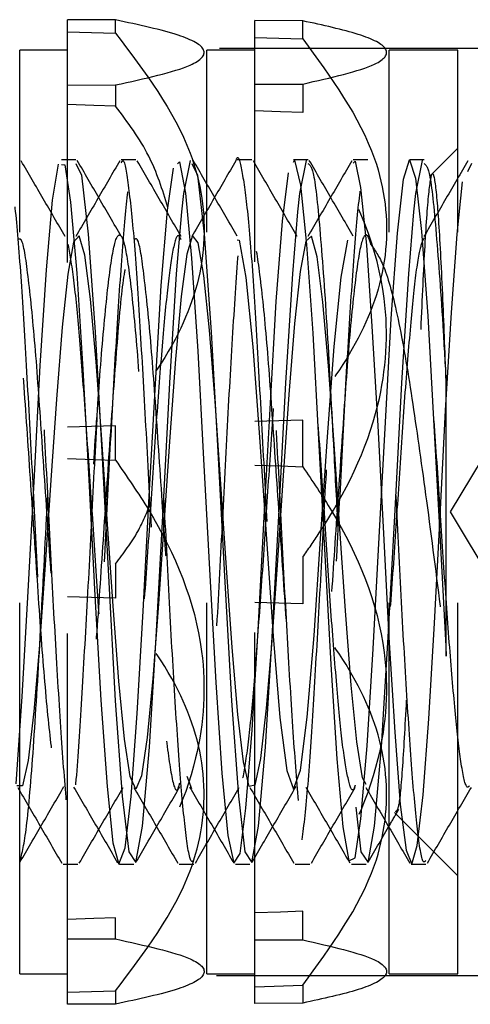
# Model space of a CAD drawing. Header units: inches. Extents: x 1772 to 2706, y -534 to -52.
# Tile 212 of 256: x 1873.775 to 1873.897, y -381.459 to -381.193. Entities that reach past the tile are written whole.
import ezdxf

# ---------------------------------------------------------------- set-up
doc = ezdxf.new("R2010")
doc.units = ezdxf.units.IN
doc.header["$LTSCALE"] = 0.5
doc.header["$MEASUREMENT"] = 0
doc.linetypes.add('HIDDEN', pattern=[0.225, 0.15, -0.075])
doc.layers.add('SID-M-H', color=4, linetype='HIDDEN')

msp = doc.modelspace()

# ---------------------------------------------------------------- linework, layer by layer
at = {"layer": 'SID-M-H'}
for p, q in [((1873.78829, -381.45877), (1873.78829, -381.19327)), ((1873.8012, -381.19333), (1873.78829, -381.19327)), ((1873.8012, -381.19692), (1873.8012, -381.19333)), ((1873.83868, -381.45853), (1873.83868, -381.19352)), ((1873.85159, -381.19358), (1873.83868, -381.19352)), ((1873.85159, -381.19841), (1873.85159, -381.19358)), ((1873.78829, -381.19654), (1873.8012, -381.19692)), ((1873.83868, -381.19803), (1873.85159, -381.19841)), ((1873.92917, -381.20102), (1873.62841, -381.20102)), ((1873.77538, -381.45052), (1873.77538, -381.20152)), ((1873.78829, -381.20152), (1873.77538, -381.20152)), ((1873.82578, -381.45052), (1873.82578, -381.20152)), ((1873.83868, -381.20152), (1873.82578, -381.20152)), ((1873.87491, -381.45052), (1873.87491, -381.20152)), ((1873.89341, -381.20152), (1873.87491, -381.20152)), ((1873.89341, -381.45052), (1873.89341, -381.20152)), ((1873.83868, -381.21069), (1873.85159, -381.21063)), ((1873.85159, -381.21063), (1873.85159, -381.21834)), ((1873.78829, -381.21094), (1873.8012, -381.21088)), ((1873.8012, -381.21088), (1873.8012, -381.2166)), ((1873.79531, -381.2164), (1873.78829, -381.21616)), ((1873.8012, -381.2166), (1873.79531, -381.2164)), ((1873.84562, -381.21813), (1873.83868, -381.21789)), ((1873.85159, -381.21834), (1873.84562, -381.21813)), ((1873.89341, -381.22788), (1873.8859, -381.23539)), ((1873.79052, -381.23207), (1873.79201, -381.23518)), ((1873.80663, -381.23102), (1873.80272, -381.23102)), ((1873.81787, -381.23218), (1873.81844, -381.23163)), ((1873.81844, -381.23163), (1873.82004, -381.24001)), ((1873.81959, -381.2401), (1873.82139, -381.23128)), ((1873.82177, -381.23207), (1873.82326, -381.23518)), ((1873.83788, -381.23102), (1873.83397, -381.23102)), ((1873.84913, -381.23172), (1873.84939, -381.23116)), ((1873.84939, -381.23116), (1873.85102, -381.23786)), ((1873.85084, -381.2401), (1873.85264, -381.23128)), ((1873.86913, -381.23102), (1873.86522, -381.23102)), ((1873.86522, -381.23198), (1873.8657, -381.23146)), ((1873.8657, -381.23146), (1873.86719, -381.23856)), ((1873.8787, -381.23624), (1873.88034, -381.23102)), ((1873.88034, -381.23102), (1873.88199, -381.236)), ((1873.88209, -381.2401), (1873.88389, -381.23128)), ((1873.89605, -381.23421), (1873.89716, -381.23195)), ((1873.78422, -381.24193), (1873.7858, -381.23223)), ((1873.78662, -381.23232), (1873.78749, -381.23242)), ((1873.78749, -381.23242), (1873.78906, -381.24245)), ((1873.81519, -381.24461), (1873.81676, -381.23327)), ((1873.84615, -381.24759), (1873.84773, -381.2346)), ((1873.79201, -381.23518), (1873.7938, -381.25112)), ((1873.82326, -381.23518), (1873.82505, -381.25112)), ((1873.87711, -381.25084), (1873.8787, -381.23624)), ((1873.88199, -381.236), (1873.88358, -381.25038)), ((1873.89317, -381.25112), (1873.89467, -381.23702)), ((1873.82004, -381.24001), (1873.82168, -381.25762)), ((1873.85102, -381.23786), (1873.85263, -381.25387)), ((1873.86719, -381.23856), (1873.86877, -381.25406)), ((1873.78256, -381.26076), (1873.78422, -381.24193)), ((1873.78906, -381.24245), (1873.79073, -381.2616)), ((1873.81905, -381.24511), (1873.81959, -381.2401)), ((1873.8503, -381.24511), (1873.85084, -381.2401)), ((1873.88155, -381.24511), (1873.88209, -381.2401)), ((1873.81352, -381.26492), (1873.81519, -381.24461)), ((1873.81765, -381.26176), (1873.81905, -381.24511)), ((1873.8489, -381.26176), (1873.8503, -381.24511)), ((1873.88015, -381.26176), (1873.88155, -381.24511)), ((1873.84447, -381.26927), (1873.84615, -381.24759)), ((1873.88358, -381.25038), (1873.88526, -381.27317)), ((1873.78986, -381.25326), (1873.7883, -381.26185)), ((1873.7914, -381.25155), (1873.78986, -381.25326)), ((1873.79288, -381.25674), (1873.7914, -381.25155)), ((1873.7938, -381.25112), (1873.79569, -381.27748)), ((1873.82194, -381.25148), (1873.82036, -381.25651)), ((1873.82341, -381.25344), (1873.82194, -381.25148)), ((1873.82505, -381.25112), (1873.82694, -381.27748)), ((1873.83395, -381.25267), (1873.83448, -381.25274)), ((1873.83448, -381.25274), (1873.83626, -381.26275)), ((1873.85245, -381.25297), (1873.85089, -381.2612)), ((1873.85398, -381.25167), (1873.85245, -381.25297)), ((1873.85547, -381.25725), (1873.85398, -381.25167)), ((1873.86198, -381.26267), (1873.86376, -381.25272)), ((1873.87543, -381.2738), (1873.87711, -381.25084)), ((1873.89165, -381.27224), (1873.89317, -381.25112)), ((1873.82497, -381.26224), (1873.82341, -381.25344)), ((1873.85263, -381.25387), (1873.8543, -381.27783)), ((1873.86877, -381.25406), (1873.87024, -381.27588)), ((1873.79446, -381.26859), (1873.79288, -381.25674)), ((1873.82036, -381.25651), (1873.81887, -381.26792)), ((1873.82168, -381.25762), (1873.82333, -381.28262)), ((1873.85705, -381.26943), (1873.85547, -381.25725)), ((1873.78093, -381.2865), (1873.78256, -381.26076)), ((1873.85089, -381.2612), (1873.84942, -381.27523)), ((1873.7883, -381.26185), (1873.78683, -381.2762)), ((1873.79073, -381.2616), (1873.79236, -381.2875)), ((1873.81583, -381.2912), (1873.81765, -381.26176)), ((1873.82651, -381.27703), (1873.82497, -381.26224)), ((1873.83626, -381.26275), (1873.83814, -381.28152)), ((1873.84708, -381.2912), (1873.8489, -381.26176)), ((1873.86009, -381.2814), (1873.86198, -381.26267)), ((1873.87833, -381.2912), (1873.88015, -381.26176)), ((1873.81191, -381.29145), (1873.81352, -381.26492)), ((1873.92841, -381.26422), (1873.89128, -381.32602)), ((1873.79594, -381.28551), (1873.79446, -381.26859)), ((1873.81887, -381.26792), (1873.81734, -381.28482)), ((1873.84289, -381.29654), (1873.84447, -381.26927)), ((1873.85852, -381.28659), (1873.85705, -381.26943)), ((1873.87385, -381.30177), (1873.87543, -381.2738)), ((1873.88526, -381.27317), (1873.88684, -381.30105)), ((1873.89008, -381.29867), (1873.89165, -381.27224)), ((1873.78683, -381.2762), (1873.78526, -381.29556)), ((1873.82799, -381.29615), (1873.82651, -381.27703)), ((1873.84942, -381.27523), (1873.84784, -381.29437)), ((1873.87024, -381.27588), (1873.87179, -381.30275)), ((1873.79569, -381.27748), (1873.79746, -381.30982)), ((1873.82694, -381.27748), (1873.82871, -381.30982)), ((1873.8543, -381.27783), (1873.85587, -381.30639)), ((1873.83814, -381.28152), (1873.83993, -381.30588)), ((1873.85831, -381.30574), (1873.86009, -381.2814)), ((1873.81734, -381.28482), (1873.81578, -381.30576)), ((1873.82333, -381.28262), (1873.82491, -381.31182)), ((1873.77933, -381.3162), (1873.78093, -381.2865)), ((1873.79236, -381.2875), (1873.79396, -381.31733)), ((1873.79749, -381.30645), (1873.79594, -381.28551)), ((1873.86008, -381.30773), (1873.85852, -381.28659)), ((1873.81028, -381.32175), (1873.81191, -381.29145)), ((1873.81399, -381.32542), (1873.81583, -381.2912)), ((1873.84524, -381.32542), (1873.84708, -381.2912)), ((1873.87649, -381.32542), (1873.87833, -381.2912)), ((1873.78526, -381.29556), (1873.78376, -381.31745)), ((1873.84784, -381.29437), (1873.84634, -381.31619)), ((1873.82957, -381.31848), (1873.82799, -381.29615)), ((1873.84123, -381.32732), (1873.84289, -381.29654)), ((1873.88684, -381.30105), (1873.8885, -381.33213)), ((1873.88861, -381.32707), (1873.89008, -381.29867)), ((1873.8012, -381.30276), (1873.78829, -381.30314)), ((1873.8012, -381.31206), (1873.8012, -381.30276)), ((1873.85159, -381.30126), (1873.83868, -381.30165)), ((1873.85159, -381.3138), (1873.85159, -381.30126)), ((1873.87179, -381.30275), (1873.87334, -381.3318)), ((1873.87218, -381.33288), (1873.87385, -381.30177)), ((1873.81578, -381.30576), (1873.81431, -381.32814)), ((1873.83993, -381.30588), (1873.8418, -381.33337)), ((1873.85587, -381.30639), (1873.85755, -381.33766)), ((1873.85643, -381.33322), (1873.85831, -381.30574)), ((1873.79904, -381.32928), (1873.79749, -381.30645)), ((1873.86162, -381.33057), (1873.86008, -381.30773)), ((1873.78829, -381.31162), (1873.79531, -381.31186)), ((1873.79746, -381.30982), (1873.79935, -381.34498)), ((1873.82871, -381.30982), (1873.8306, -381.34498)), ((1873.79531, -381.31186), (1873.8012, -381.31206)), ((1873.82491, -381.31182), (1873.8266, -381.34313)), ((1873.83868, -381.31335), (1873.84562, -381.3136)), ((1873.84562, -381.3136), (1873.85159, -381.3138)), ((1873.77765, -381.34743), (1873.77933, -381.3162)), ((1873.84634, -381.31619), (1873.84482, -381.33897)), ((1873.78376, -381.31745), (1873.78223, -381.34026)), ((1873.79396, -381.31733), (1873.79564, -381.34852)), ((1873.83105, -381.34108), (1873.82957, -381.31848)), ((1873.80862, -381.35273), (1873.81028, -381.32175)), ((1873.81215, -381.35976), (1873.81399, -381.32542)), ((1873.83959, -381.3579), (1873.84123, -381.32732)), ((1873.8434, -381.35976), (1873.84524, -381.32542)), ((1873.87465, -381.35976), (1873.87649, -381.32542)), ((1873.88705, -381.35597), (1873.88861, -381.32707)), ((1873.89128, -381.32602), (1873.92841, -381.38782)), ((1873.80051, -381.35143), (1873.79904, -381.32928)), ((1873.81431, -381.32814), (1873.81274, -381.35082)), ((1873.8631, -381.35266), (1873.86162, -381.33057)), ((1873.87057, -381.36292), (1873.87218, -381.33288)), ((1873.87334, -381.3318), (1873.87482, -381.35989)), ((1873.8885, -381.33213), (1873.89012, -381.36224)), ((1873.8418, -381.33337), (1873.8436, -381.35949)), ((1873.85464, -381.35936), (1873.85643, -381.33322)), ((1873.85159, -381.33824), (1873.85159, -381.35078)), ((1873.85755, -381.33766), (1873.85914, -381.36716)), ((1873.78223, -381.34026), (1873.78067, -381.36193)), ((1873.8012, -381.33998), (1873.8012, -381.34928)), ((1873.84482, -381.33897), (1873.84325, -381.36078)), ((1873.8266, -381.34313), (1873.82817, -381.37199)), ((1873.83259, -381.36254), (1873.83105, -381.34108)), ((1873.79935, -381.34498), (1873.80113, -381.37694)), ((1873.8306, -381.34498), (1873.83238, -381.37694)), ((1873.77608, -381.37576), (1873.77765, -381.34743)), ((1873.8012, -381.34928), (1873.78829, -381.34891)), ((1873.79564, -381.34852), (1873.79721, -381.37672)), ((1873.80209, -381.37166), (1873.80051, -381.35143)), ((1873.81274, -381.35082), (1873.81123, -381.37089)), ((1873.85159, -381.35078), (1873.83868, -381.3504)), ((1873.80704, -381.38037), (1873.80862, -381.35273)), ((1873.86468, -381.37269), (1873.8631, -381.35266)), ((1873.88552, -381.38178), (1873.88705, -381.35597)), ((1873.838, -381.38482), (1873.83959, -381.3579)), ((1873.8436, -381.35949), (1873.84546, -381.38141)), ((1873.85278, -381.38131), (1873.85464, -381.35936)), ((1873.78067, -381.36193), (1873.7792, -381.37984)), ((1873.81033, -381.38939), (1873.81215, -381.35976)), ((1873.84158, -381.38939), (1873.8434, -381.35976)), ((1873.84325, -381.36078), (1873.84178, -381.37893)), ((1873.87283, -381.38939), (1873.87465, -381.35976)), ((1873.87482, -381.35989), (1873.8764, -381.38538)), ((1873.83415, -381.38063), (1873.83259, -381.36254)), ((1873.86895, -381.38909), (1873.87057, -381.36292)), ((1873.89012, -381.36224), (1873.89027, -381.36489)), ((1873.85914, -381.36716), (1873.86079, -381.3926)), ((1873.80358, -381.3873), (1873.80209, -381.37166)), ((1873.81123, -381.37089), (1873.80972, -381.38679)), ((1873.82817, -381.37199), (1873.82984, -381.39646)), ((1873.86616, -381.38802), (1873.86468, -381.37269)), ((1873.7744, -381.39935), (1873.77608, -381.37576)), ((1873.79721, -381.37672), (1873.79889, -381.40007)), ((1873.80113, -381.37694), (1873.80301, -381.40262)), ((1873.83238, -381.37694), (1873.83426, -381.40262)), ((1873.7792, -381.37984), (1873.77763, -381.39307)), ((1873.80536, -381.40275), (1873.80704, -381.38037)), ((1873.83562, -381.39336), (1873.83415, -381.38063)), ((1873.84178, -381.37893), (1873.84022, -381.39248)), ((1873.84546, -381.38141), (1873.84728, -381.39572)), ((1873.85096, -381.39567), (1873.85278, -381.38131)), ((1873.88402, -381.40231), (1873.88552, -381.38178)), ((1873.83632, -381.40588), (1873.838, -381.38482)), ((1873.8764, -381.38538), (1873.87788, -381.40487)), ((1873.80511, -381.39735), (1873.80358, -381.3873)), ((1873.80972, -381.38679), (1873.80814, -381.39715)), ((1873.8677, -381.39773), (1873.86616, -381.38802)), ((1873.80847, -381.41073), (1873.81033, -381.38939)), ((1873.83972, -381.41073), (1873.84158, -381.38939)), ((1873.86728, -381.40872), (1873.86895, -381.38909)), ((1873.87097, -381.41073), (1873.87283, -381.38939)), ((1873.77763, -381.39307), (1873.77611, -381.39988)), ((1873.8372, -381.40002), (1873.83562, -381.39336)), ((1873.84022, -381.39248), (1873.83869, -381.39968)), ((1873.86079, -381.3926), (1873.86244, -381.41093)), ((1873.82984, -381.39646), (1873.83146, -381.41322)), ((1873.84728, -381.39572), (1873.84912, -381.40072)), ((1873.84912, -381.40072), (1873.85096, -381.39567)), ((1873.80667, -381.40072), (1873.80511, -381.39735)), ((1873.80814, -381.39715), (1873.80667, -381.40072)), ((1873.82177, -381.40071), (1873.82052, -381.3973)), ((1873.86865, -381.39954), (1873.8677, -381.39773)), ((1873.77611, -381.39988), (1873.77461, -381.39983)), ((1873.79889, -381.40007), (1873.80048, -381.41521)), ((1873.83869, -381.39968), (1873.8372, -381.40002)), ((1873.80301, -381.40262), (1873.80479, -381.41763)), ((1873.80378, -381.4166), (1873.80536, -381.40275)), ((1873.83426, -381.40262), (1873.83604, -381.41763)), ((1873.88245, -381.41595), (1873.88402, -381.40231)), ((1873.83475, -381.4181), (1873.83632, -381.40588)), ((1873.86587, -381.40565), (1873.86729, -381.41763)), ((1873.87633, -381.40708), (1873.89341, -381.42416)), ((1873.87788, -381.40487), (1873.87942, -381.41721)), ((1873.86571, -381.4193), (1873.86728, -381.40872)), ((1873.80667, -381.42051), (1873.80847, -381.41073)), ((1873.83793, -381.42051), (1873.83972, -381.41073)), ((1873.86244, -381.41093), (1873.86403, -381.42009)), ((1873.86918, -381.42051), (1873.87097, -381.41073)), ((1873.80048, -381.41521), (1873.80212, -381.421)), ((1873.83146, -381.41322), (1873.83307, -381.4207)), ((1873.80212, -381.421), (1873.80378, -381.4166)), ((1873.80479, -381.41763), (1873.80667, -381.42051)), ((1873.83604, -381.41763), (1873.83793, -381.42051)), ((1873.86729, -381.41763), (1873.86918, -381.42051)), ((1873.87942, -381.41721), (1873.88098, -381.42099)), ((1873.88098, -381.42099), (1873.88245, -381.41595)), ((1873.83307, -381.4207), (1873.83475, -381.4181)), ((1873.86403, -381.42009), (1873.86571, -381.4193)), ((1873.78709, -381.42102), (1873.79101, -381.42102)), ((1873.81835, -381.42102), (1873.82225, -381.42102)), ((1873.84959, -381.42102), (1873.85351, -381.42102)), ((1873.88085, -381.42102), (1873.88475, -381.42102)), ((1873.85159, -381.4337), (1873.84562, -381.43391)), ((1873.85159, -381.44141), (1873.85159, -381.4337)), ((1873.79531, -381.43565), (1873.78829, -381.43589)), ((1873.8012, -381.43545), (1873.79531, -381.43565)), ((1873.8012, -381.44116), (1873.8012, -381.43545)), ((1873.84562, -381.43391), (1873.83868, -381.43415)), ((1873.78829, -381.4411), (1873.8012, -381.44116)), ((1873.83868, -381.44135), (1873.85159, -381.44141)), ((1873.62841, -381.45102), (1873.92854, -381.45102)), ((1873.77538, -381.45052), (1873.78829, -381.45052)), ((1873.82578, -381.45052), (1873.83868, -381.45052)), ((1873.87491, -381.45052), (1873.89341, -381.45052)), ((1873.83868, -381.45402), (1873.85159, -381.45363)), ((1873.85159, -381.45363), (1873.85159, -381.45846)), ((1873.78829, -381.45551), (1873.8012, -381.45513)), ((1873.8012, -381.45513), (1873.8012, -381.45871)), ((1873.8012, -381.45871), (1873.78829, -381.45877)), ((1873.85159, -381.45846), (1873.83868, -381.45853))]:
    msp.add_line(p, q, dxfattribs=at)
for points, knots in [([(1873.8012, -381.21088), (1873.80907, -381.20915), (1873.82233, -381.20624), (1873.82679, -381.20143), (1873.8191, -381.19718), (1873.80743, -381.19467), (1873.8012, -381.19333)], [0, 0, 0, 0, 0.316835, 0.534231, 0.751658, 1, 1, 1, 1]), ([(1873.85159, -381.21063), (1873.85925, -381.2089), (1873.87218, -381.20598), (1873.87576, -381.20118), (1873.86784, -381.19713), (1873.85704, -381.19477), (1873.85159, -381.19358)], [0, 0, 0, 0, 0.325308, 0.548883, 0.772297, 1, 1, 1, 1]), ([(1873.8012, -381.19692), (1873.80907, -381.20733), (1873.82233, -381.2249), (1873.82679, -381.25388), (1873.8191, -381.27957), (1873.80743, -381.29469), (1873.8012, -381.30276)], [0, 0, 0, 0, 0.316835, 0.534231, 0.751658, 1, 1, 1, 1]), ([(1873.85159, -381.19841), (1873.85925, -381.20886), (1873.87218, -381.22648), (1873.87576, -381.25542), (1873.86784, -381.27984), (1873.85704, -381.29408), (1873.85159, -381.30126)], [0, 0, 0, 0, 0.3253076, 0.5488831, 0.772297, 1, 1, 1, 1]), ([(1873.81529, -381.24388), (1873.81382, -381.23916), (1873.81075, -381.22935), (1873.80446, -381.22095), (1873.8012, -381.2166)], [0, 0, 0, 0, 0.4817303, 1, 1, 1, 1]), ([(1873.85159, -381.33824), (1873.8531, -381.33606), (1873.86189, -381.32337), (1873.87328, -381.30049), (1873.87565, -381.26429), (1873.86466, -381.23758), (1873.85426, -381.22228), (1873.85159, -381.21834)], [0, 0, 0, 0, 0.060546, 0.352753, 0.576719, 0.891213, 1, 1, 1, 1]), ([(1873.83359, -381.23151), (1873.83361, -381.23141), (1873.83415, -381.22917), (1873.83511, -381.23294), (1873.83669, -381.24343), (1873.83824, -381.26269), (1873.83969, -381.28761), (1873.8413, -381.31609), (1873.84276, -381.34559), (1873.84431, -381.37324), (1873.84588, -381.39644), (1873.84732, -381.4131), (1873.84893, -381.4216), (1873.85041, -381.42116), (1873.85193, -381.41185), (1873.85352, -381.39451), (1873.85496, -381.37073), (1873.85655, -381.34286), (1873.85806, -381.31333), (1873.85955, -381.28502), (1873.86115, -381.26049), (1873.86259, -381.24251), (1873.86388, -381.23273), (1873.86461, -381.23249), (1873.86482, -381.23241)], [0, 0, 0, 0, 0.002228, 0.050517, 0.099668, 0.148707, 0.197073, 0.246463, 0.294851, 0.343861, 0.393035, 0.441311, 0.490682, 0.539218, 0.588057, 0.637333, 0.68557, 0.734889, 0.783619, 0.832258, 0.881605, 0.929853, 0.979088, 1, 1, 1, 1]), ([(1873.75728, -381.41696), (1873.7578, -381.41328), (1873.75885, -381.40595), (1873.76037, -381.3852), (1873.76185, -381.35954), (1873.76346, -381.33065), (1873.7649, -381.30128), (1873.76647, -381.27426), (1873.76801, -381.25208), (1873.76948, -381.23678), (1873.77109, -381.22986), (1873.77254, -381.23192), (1873.7741, -381.24274), (1873.77566, -381.26138), (1873.77711, -381.28608), (1873.77871, -381.31442), (1873.78018, -381.34394), (1873.78172, -381.37177), (1873.7833, -381.39527), (1873.78474, -381.41236), (1873.78634, -381.42135), (1873.78783, -381.42142), (1873.78934, -381.4126), (1873.79093, -381.39569), (1873.79237, -381.37222), (1873.79396, -381.34451), (1873.79548, -381.315), (1873.79696, -381.28654), (1873.79857, -381.26174), (1873.80001, -381.24333), (1873.80132, -381.23304), (1873.80208, -381.23259), (1873.80232, -381.23244)], [0, 0, 0, 0, 0.034219, 0.0680714, 0.1017996, 0.1360562, 0.1695496, 0.203705, 0.2376835, 0.2712976, 0.3055753, 0.3391189, 0.3731884, 0.4072716, 0.4408058, 0.4750819, 0.5087104, 0.542672, 0.576838, 0.6103269, 0.6445786, 0.6783263, 0.7121585, 0.7463849, 0.7798635, 0.8140682, 0.8479553, 0.8816506, 0.9159149, 0.949418, 0.9835532, 1, 1, 1, 1]), ([(1873.77544, -381.42043), (1873.77603, -381.41801), (1873.77721, -381.41313), (1873.77909, -381.39077), (1873.78089, -381.36051), (1873.78274, -381.32541), (1873.78458, -381.29046), (1873.78623, -381.26273), (1873.78753, -381.24749), (1873.78875, -381.23595), (1873.78954, -381.23331), (1873.79014, -381.23128)], [0, 0, 0, 0, 0.122532, 0.247709, 0.371681, 0.496397, 0.620949, 0.745083, 0.838594, 0.8762, 1, 1, 1, 1]), ([(1873.82225, -381.41993), (1873.82202, -381.42017), (1873.8213, -381.42096), (1873.81998, -381.41279), (1873.81854, -381.39652), (1873.81697, -381.37321), (1873.81542, -381.34559), (1873.81396, -381.31608), (1873.81235, -381.28762), (1873.8109, -381.26264), (1873.80934, -381.2436), (1873.80778, -381.2323), (1873.80633, -381.22974), (1873.80472, -381.23615), (1873.80325, -381.25101), (1873.80172, -381.27286), (1873.80014, -381.29966), (1873.7987, -381.32898), (1873.7971, -381.35794), (1873.7956, -381.38397), (1873.7941, -381.40461), (1873.7925, -381.41783), (1873.79106, -381.42252), (1873.78948, -381.4182), (1873.78795, -381.40522), (1873.78648, -381.38485), (1873.78487, -381.35905), (1873.78343, -381.33006), (1873.78186, -381.30076), (1873.78031, -381.27377), (1873.77885, -381.25181), (1873.77726, -381.23628), (1873.77628, -381.23304), (1873.7758, -381.23145)], [0, 0, 0, 0, 0.014725, 0.047937, 0.080412, 0.113491, 0.146461, 0.179011, 0.212236, 0.244771, 0.27776, 0.310824, 0.343308, 0.376524, 0.409153, 0.44203, 0.475166, 0.507618, 0.540803, 0.573558, 0.606303, 0.639491, 0.671944, 0.705076, 0.737962, 0.770583, 0.8038, 0.836288, 0.869346, 0.902342, 0.934872, 0.968096, 1, 1, 1, 1]), ([(1873.78763, -381.25176), (1873.78566, -381.24836), (1873.78171, -381.24156), (1873.77777, -381.23477), (1873.7758, -381.23137)], [0, 0, 0, 0, 0.500028, 1, 1, 1, 1]), ([(1873.79053, -381.23102), (1873.78988, -381.23102), (1873.78857, -381.23102), (1873.78727, -381.23102), (1873.78662, -381.23102)], [0, 0, 0, 0, 0.500686, 1, 1, 1, 1]), ([(1873.80234, -381.23131), (1873.80037, -381.23472), (1873.79642, -381.24151), (1873.79247, -381.24831), (1873.7905, -381.25171)], [0, 0, 0, 0, 0.500467, 1, 1, 1, 1]), ([(1873.80271, -381.25164), (1873.80074, -381.24824), (1873.79678, -381.24144), (1873.79284, -381.23464), (1873.79087, -381.23124)], [0, 0, 0, 0, 0.499983, 1, 1, 1, 1]), ([(1873.80272, -381.23188), (1873.80286, -381.23162), (1873.8035, -381.23038), (1873.80458, -381.23704), (1873.8062, -381.25158), (1873.80765, -381.27384), (1873.8092, -381.30074), (1873.81077, -381.33007), (1873.81221, -381.35904), (1873.81382, -381.38488), (1873.81529, -381.40511), (1873.81682, -381.41852), (1873.81785, -381.42012), (1873.81835, -381.42091)], [0, 0, 0, 0, 0.025214, 0.1220019, 0.2207765, 0.3174847, 0.4155795, 0.5138568, 0.6104404, 0.7091933, 0.8061718, 0.9039395, 1, 1, 1, 1]), ([(1873.81888, -381.25176), (1873.81691, -381.24836), (1873.81296, -381.24156), (1873.80902, -381.23477), (1873.80705, -381.23137)], [0, 0, 0, 0, 0.499969, 1, 1, 1, 1]), ([(1873.83359, -381.23131), (1873.83162, -381.23471), (1873.82767, -381.24151), (1873.82372, -381.24831), (1873.82175, -381.25171)], [0, 0, 0, 0, 0.500403, 1, 1, 1, 1]), ([(1873.83396, -381.25164), (1873.83199, -381.24824), (1873.82803, -381.24144), (1873.82409, -381.23464), (1873.82212, -381.23124)], [0, 0, 0, 0, 0.500028, 1, 1, 1, 1]), ([(1873.88475, -381.41997), (1873.88455, -381.42024), (1873.88386, -381.42118), (1873.88257, -381.41347), (1873.88112, -381.39767), (1873.87956, -381.37467), (1873.878, -381.34724), (1873.87655, -381.31776), (1873.87494, -381.28916), (1873.87348, -381.26392), (1873.87194, -381.24448), (1873.87036, -381.23272), (1873.86892, -381.22964), (1873.86732, -381.23555), (1873.86583, -381.24997), (1873.86432, -381.27147), (1873.86272, -381.29804), (1873.86129, -381.3273), (1873.85969, -381.35635), (1873.85818, -381.38262), (1873.85669, -381.40362), (1873.85509, -381.4173), (1873.85365, -381.42249), (1873.85207, -381.41868), (1873.85053, -381.40617), (1873.84907, -381.38617), (1873.84746, -381.36062), (1873.84601, -381.33175), (1873.84445, -381.30238), (1873.84289, -381.27523), (1873.84144, -381.25278), (1873.83983, -381.23724), (1873.83836, -381.22997), (1873.83683, -381.23165), (1873.83525, -381.24219), (1873.83381, -381.26057), (1873.83221, -381.285), (1873.83071, -381.31334), (1873.82921, -381.34287), (1873.82761, -381.3707), (1873.82618, -381.39463), (1873.82459, -381.41141), (1873.82344, -381.42001), (1873.8228, -381.41984), (1873.82267, -381.41981)], [0, 0, 0, 0, 0.009606, 0.034466, 0.058787, 0.083509, 0.108217, 0.132548, 0.15741, 0.181787, 0.206434, 0.231205, 0.255498, 0.280345, 0.304805, 0.329361, 0.354178, 0.37846, 0.403276, 0.427836, 0.452292, 0.477139, 0.501434, 0.526202, 0.550853, 0.575228, 0.600089, 0.624422, 0.649127, 0.673853, 0.698171, 0.723031, 0.747427, 0.772052, 0.796837, 0.821124, 0.845965, 0.870449, 0.89498, 0.919807, 0.944089, 0.968894, 0.993479, 1, 1, 1, 1]), ([(1873.85013, -381.25176), (1873.84816, -381.24836), (1873.84421, -381.24156), (1873.84027, -381.23477), (1873.8383, -381.23137)], [0, 0, 0, 0, 0.49991, 1, 1, 1, 1]), ([(1873.85303, -381.23102), (1873.85237, -381.23102), (1873.85107, -381.23102), (1873.84977, -381.23102), (1873.84912, -381.23102)], [0, 0, 0, 0, 0.50096, 1, 1, 1, 1]), ([(1873.86484, -381.23131), (1873.86287, -381.23471), (1873.85892, -381.24151), (1873.85497, -381.24831), (1873.853, -381.25171)], [0, 0, 0, 0, 0.50034, 1, 1, 1, 1]), ([(1873.85302, -381.23207), (1873.85352, -381.23246), (1873.85465, -381.23334), (1873.85628, -381.24978), (1873.85821, -381.27611), (1873.8597, -381.30512), (1873.8607, -381.32363), (1873.86108, -381.33059)], [0, 0, 0, 0, 0.182999, 0.408861, 0.638664, 0.864127, 1, 1, 1, 1]), ([(1873.86521, -381.25164), (1873.86324, -381.24824), (1873.85928, -381.24144), (1873.85534, -381.23464), (1873.85337, -381.23124)], [0, 0, 0, 0, 0.500073, 1, 1, 1, 1]), ([(1873.88428, -381.23102), (1873.88362, -381.23102), (1873.88232, -381.23102), (1873.88102, -381.23102), (1873.88037, -381.23102)], [0, 0, 0, 0, 0.501097, 1, 1, 1, 1]), ([(1873.89609, -381.23131), (1873.89412, -381.23471), (1873.89017, -381.24151), (1873.88623, -381.24831), (1873.88425, -381.25171)], [0, 0, 0, 0, 0.500277, 1, 1, 1, 1]), ([(1873.88427, -381.23207), (1873.88477, -381.23246), (1873.8859, -381.23334), (1873.88753, -381.2498), (1873.88913, -381.27146), (1873.88999, -381.28721), (1873.89027, -381.29222)], [0, 0, 0, 0, 0.245418, 0.548321, 0.856508, 1, 1, 1, 1]), ([(1873.89027, -381.29222), (1873.88997, -381.2841), (1873.88934, -381.2666), (1873.88826, -381.24671), (1873.88725, -381.23487), (1873.88612, -381.23388), (1873.88508, -381.24334), (1873.88399, -381.26207), (1873.8829, -381.28771), (1873.88186, -381.31702), (1873.88073, -381.34669), (1873.87972, -381.37331), (1873.87858, -381.39358), (1873.87759, -381.40612), (1873.87689, -381.40662), (1873.87656, -381.40685)], [0, 0, 0, 0, 0.071367, 0.153985, 0.236385, 0.317838, 0.398051, 0.478003, 0.556039, 0.634123, 0.710326, 0.786207, 0.860911, 0.9346, 1, 1, 1, 1]), ([(1873.65184, -381.29737), (1873.65232, -381.3044), (1873.65329, -381.31856), (1873.65496, -381.34281), (1873.65657, -381.36713), (1873.65851, -381.38753), (1873.66024, -381.39975), (1873.66216, -381.40204), (1873.66392, -381.3941), (1873.66581, -381.37706), (1873.66761, -381.35311), (1873.66946, -381.32555), (1873.6713, -381.29804), (1873.67311, -381.27428), (1873.67499, -381.25751), (1873.67676, -381.24991), (1873.67867, -381.25255), (1873.68041, -381.26508), (1873.68234, -381.28572), (1873.68407, -381.3119), (1873.68601, -381.33981), (1873.68774, -381.36603), (1873.68967, -381.38675), (1873.69141, -381.3994), (1873.69332, -381.40216), (1873.69509, -381.39468), (1873.69697, -381.37801), (1873.69878, -381.35431), (1873.70062, -381.32683), (1873.70248, -381.29925), (1873.70427, -381.27523), (1873.70616, -381.2581), (1873.70792, -381.25004), (1873.70984, -381.2522), (1873.71157, -381.26431), (1873.71351, -381.28462), (1873.71524, -381.31062), (1873.71717, -381.33854), (1873.7189, -381.36492), (1873.72083, -381.38596), (1873.72258, -381.39903), (1873.72448, -381.40226), (1873.72627, -381.39524), (1873.72813, -381.37895), (1873.72996, -381.35551), (1873.73178, -381.32811), (1873.73365, -381.30047), (1873.73543, -381.2762), (1873.73733, -381.2587), (1873.73908, -381.25019), (1873.74101, -381.25188), (1873.74274, -381.26356), (1873.74468, -381.28354), (1873.7464, -381.30935), (1873.74834, -381.33726), (1873.75007, -381.3638), (1873.75199, -381.38515), (1873.75375, -381.39863), (1873.75564, -381.40234), (1873.75744, -381.39578), (1873.75929, -381.37986), (1873.76113, -381.3567), (1873.76294, -381.3294), (1873.76482, -381.3017), (1873.76659, -381.27719), (1873.7685, -381.25933), (1873.77024, -381.25036), (1873.77218, -381.25157), (1873.7739, -381.26282), (1873.77584, -381.28246), (1873.77757, -381.30809), (1873.7795, -381.33597), (1873.78124, -381.36266), (1873.78315, -381.38432), (1873.78492, -381.39822), (1873.7868, -381.40239), (1873.78861, -381.3963), (1873.79045, -381.38077), (1873.79231, -381.35788), (1873.7941, -381.33068), (1873.79599, -381.30293), (1873.79775, -381.27819), (1873.79967, -381.25997), (1873.8014, -381.25055), (1873.80334, -381.25129), (1873.80507, -381.2621), (1873.807, -381.2814), (1873.80874, -381.30682), (1873.81066, -381.3347), (1873.81241, -381.36148), (1873.81431, -381.38361), (1873.8161, -381.39732), (1873.81752, -381.40255), (1873.81831, -381.39975), (1873.81848, -381.39913)], [0, 0, 0, 0, 0.008826, 0.01778, 0.028666, 0.039775, 0.050671, 0.061765, 0.072685, 0.083751, 0.09471, 0.105735, 0.116745, 0.127719, 0.138774, 0.149704, 0.160791, 0.171692, 0.182798, 0.193685, 0.204798, 0.215685, 0.226791, 0.237693, 0.248779, 0.259711, 0.270764, 0.28174, 0.292747, 0.303775, 0.314732, 0.325799, 0.336718, 0.347813, 0.358708, 0.369817, 0.380703, 0.391814, 0.402705, 0.413805, 0.424717, 0.435792, 0.446738, 0.457777, 0.468771, 0.47976, 0.490803, 0.501745, 0.512824, 0.523732, 0.534834, 0.545724, 0.556835, 0.567721, 0.57883, 0.589727, 0.60082, 0.611741, 0.622805, 0.633767, 0.644789, 0.655802, 0.666773, 0.67783, 0.688758, 0.699847, 0.710747, 0.721854, 0.732741, 0.743853, 0.754741, 0.765845, 0.776749, 0.787833, 0.798768, 0.809818, 0.820797, 0.831802, 0.842832, 0.853786, 0.864856, 0.875772, 0.886869, 0.897763, 0.908873, 0.919758, 0.930869, 0.941761, 0.95286, 0.963773, 0.974847, 0.985795, 0.996831, 1, 1, 1, 1]), ([(1873.80373, -381.26062), (1873.80365, -381.26105), (1873.80296, -381.26456), (1873.80156, -381.27975), (1873.79982, -381.30403), (1873.79791, -381.33201), (1873.79614, -381.35905), (1873.79426, -381.38166), (1873.79245, -381.39679), (1873.79062, -381.40243), (1873.78875, -381.39778), (1873.78697, -381.38348), (1873.78507, -381.36152), (1873.78332, -381.33468), (1873.78139, -381.30685), (1873.77966, -381.28133), (1873.77772, -381.26239), (1873.77624, -381.25196), (1873.77526, -381.25241), (1873.77489, -381.25258)], [0, 0, 0, 0, 0.009199, 0.073392, 0.136453, 0.200517, 0.263765, 0.327626, 0.391144, 0.45473, 0.518537, 0.581837, 0.645863, 0.708958, 0.773129, 0.836103, 0.900344, 0.963281, 1, 1, 1, 1]), ([(1873.81885, -381.25257), (1873.81858, -381.25201), (1873.81782, -381.25042), (1873.81644, -381.25556), (1873.81497, -381.26699), (1873.81344, -381.28423), (1873.81186, -381.30528), (1873.81042, -381.32835), (1873.80882, -381.35112), (1873.80732, -381.37159), (1873.80582, -381.38782), (1873.80422, -381.39822), (1873.80278, -381.4019), (1873.8012, -381.39851), (1873.79967, -381.3883), (1873.7982, -381.37228), (1873.79659, -381.35199), (1873.79514, -381.3292), (1873.79358, -381.30615), (1873.79202, -381.28499), (1873.79057, -381.26748), (1873.78896, -381.25606), (1873.78787, -381.25082), (1873.78723, -381.25179), (1873.7871, -381.25199)], [0, 0, 0, 0, 0.026428, 0.074998, 0.122707, 0.170779, 0.219233, 0.266681, 0.315206, 0.3631, 0.410979, 0.459508, 0.506958, 0.555405, 0.603491, 0.651188, 0.69976, 0.747262, 0.7956, 0.843847, 0.89141, 0.939993, 0.987596, 1, 1, 1, 1]), ([(1873.81478, -381.33797), (1873.81467, -381.33644), (1873.81396, -381.32612), (1873.81256, -381.30546), (1873.81082, -381.28031), (1873.80889, -381.26171), (1873.80744, -381.25174), (1873.80648, -381.25238), (1873.80614, -381.25261)], [0, 0, 0, 0, 0.0371213, 0.2514695, 0.46207, 0.6767409, 0.8871192, 1, 1, 1, 1]), ([(1873.86572, -381.39971), (1873.8656, -381.40009), (1873.86498, -381.40202), (1873.86379, -381.39854), (1873.86225, -381.38914), (1873.86079, -381.37329), (1873.85918, -381.35324), (1873.85773, -381.33052), (1873.85617, -381.30743), (1873.85461, -381.28608), (1873.85316, -381.26843), (1873.85155, -381.25621), (1873.85008, -381.25049), (1873.84855, -381.25182), (1873.84697, -381.2601), (1873.84553, -381.27456), (1873.84393, -381.29376), (1873.84243, -381.31605), (1873.84093, -381.33927), (1873.83933, -381.36116), (1873.83789, -381.37994), (1873.8363, -381.3933), (1873.83501, -381.40037), (1873.83424, -381.4), (1873.83397, -381.39987)], [0, 0, 0, 0, 0.011815, 0.060239, 0.108432, 0.156083, 0.204691, 0.25226, 0.300559, 0.348899, 0.396441, 0.445043, 0.492737, 0.54088, 0.589335, 0.636816, 0.685382, 0.733249, 0.781206, 0.829744, 0.877214, 0.92571, 0.973775, 1, 1, 1, 1]), ([(1873.86997, -381.25388), (1873.8698, -381.2533), (1873.86902, -381.25061), (1873.86756, -381.25131), (1873.86583, -381.262), (1873.86389, -381.28128), (1873.86216, -381.30668), (1873.86023, -381.33454), (1873.85848, -381.36138), (1873.85658, -381.38338), (1873.8548, -381.39773), (1873.85293, -381.40243), (1873.8511, -381.39685), (1873.84929, -381.38175), (1873.84741, -381.3592), (1873.84564, -381.33211), (1873.84373, -381.30435), (1873.84199, -381.27923), (1873.84006, -381.26106), (1873.83863, -381.25153), (1873.8377, -381.25234), (1873.8374, -381.25261)], [0, 0, 0, 0, 0.0154708, 0.072341, 0.1280587, 0.1849282, 0.2406843, 0.2974864, 0.3533556, 0.4100243, 0.4660805, 0.5225506, 0.5788641, 0.6350741, 0.6916263, 0.7476037, 0.8043302, 0.8601482, 0.9169834, 0.9727163, 1, 1, 1, 1]), ([(1873.8843, -381.25208), (1873.88384, -381.25302), (1873.88287, -381.25503), (1873.88145, -381.26634), (1873.87994, -381.28309), (1873.87835, -381.30403), (1873.87691, -381.32702), (1873.87532, -381.34988), (1873.8738, -381.3705), (1873.87232, -381.38717), (1873.87071, -381.39733), (1873.86972, -381.40169), (1873.86916, -381.40053), (1873.86912, -381.40043)], [0, 0, 0, 0, 0.0866831, 0.1866916, 0.2870997, 0.3885776, 0.4878561, 0.5893279, 0.6897514, 0.7897452, 0.8913482, 0.9906805, 1, 1, 1, 1]), ([(1873.89647, -381.3999), (1873.89627, -381.40011), (1873.89558, -381.40085), (1873.89428, -381.39479), (1873.89284, -381.38236), (1873.89128, -381.36427), (1873.88972, -381.34271), (1873.88827, -381.31952), (1873.88666, -381.29705), (1873.8852, -381.27716), (1873.88365, -381.26203), (1873.88217, -381.25273), (1873.88127, -381.25209), (1873.88087, -381.25179)], [0, 0, 0, 0, 0.038197, 0.137063, 0.233776, 0.332096, 0.430354, 0.527109, 0.625982, 0.722923, 0.820942, 0.919451, 1, 1, 1, 1]), ([(1873.86997, -381.25388), (1873.8712, -381.25562), (1873.87371, -381.25917), (1873.87765, -381.27447), (1873.88125, -381.29635), (1873.88505, -381.32365), (1873.88814, -381.34746), (1873.8898, -381.36105), (1873.89027, -381.36489)], [0, 0, 0, 0, 0.168605, 0.343852, 0.527965, 0.714556, 0.919321, 1, 1, 1, 1]), ([(1873.89027, -381.36489), (1873.89027, -381.36249), (1873.89027, -381.35034), (1873.89027, -381.32517), (1873.89027, -381.30353), (1873.89027, -381.29222)], [0, 0, 0, 0, 0.1052868, 0.5320566, 1, 1, 1, 1]), ([(1873.8012, -381.31206), (1873.80426, -381.31648), (1873.81516, -381.33222), (1873.82646, -381.35947), (1873.82423, -381.39562), (1873.81258, -381.41927), (1873.80323, -381.43257), (1873.8012, -381.43545)], [0, 0, 0, 0, 0.118994, 0.423736, 0.64048, 0.922161, 1, 1, 1, 1]), ([(1873.85159, -381.3138), (1873.85426, -381.31774), (1873.86466, -381.33305), (1873.87565, -381.35975), (1873.87328, -381.39595), (1873.86189, -381.41883), (1873.8531, -381.43152), (1873.85159, -381.4337)], [0, 0, 0, 0, 0.108787, 0.423281, 0.647247, 0.939454, 1, 1, 1, 1]), ([(1873.8012, -381.33998), (1873.80335, -381.33716), (1873.80725, -381.33201), (1873.80963, -381.32614), (1873.81071, -381.32349)], [0, 0, 0, 0, 0.549752, 1, 1, 1, 1]), ([(1873.8012, -381.45513), (1873.80907, -381.44471), (1873.82233, -381.42714), (1873.82679, -381.39816), (1873.8191, -381.37247), (1873.80743, -381.35735), (1873.8012, -381.34928)], [0, 0, 0, 0, 0.316835, 0.534231, 0.751658, 1, 1, 1, 1]), ([(1873.85159, -381.45363), (1873.85925, -381.44319), (1873.87218, -381.42556), (1873.87576, -381.39663), (1873.86784, -381.3722), (1873.85704, -381.35797), (1873.85159, -381.35078)], [0, 0, 0, 0, 0.325308, 0.548883, 0.772297, 1, 1, 1, 1]), ([(1873.77488, -381.40034), (1873.77685, -381.40373), (1873.7808, -381.41053), (1873.78474, -381.41733), (1873.78671, -381.42073)], [0, 0, 0, 0, 0.499533, 1, 1, 1, 1]), ([(1873.77544, -381.42048), (1873.77741, -381.41708), (1873.78136, -381.41027), (1873.78531, -381.40347), (1873.78729, -381.40007)], [0, 0, 0, 0, 0.500074, 1, 1, 1, 1]), ([(1873.7899, -381.40018), (1873.79188, -381.40358), (1873.79584, -381.41039), (1873.79979, -381.4172), (1873.80176, -381.42061)], [0, 0, 0, 0, 0.499465, 1, 1, 1, 1]), ([(1873.79143, -381.42068), (1873.7934, -381.41728), (1873.79734, -381.41048), (1873.80128, -381.40368), (1873.80326, -381.40029)], [0, 0, 0, 0, 0.500031, 1, 1, 1, 1]), ([(1873.80613, -381.40034), (1873.8081, -381.40373), (1873.81205, -381.41053), (1873.81599, -381.41733), (1873.81796, -381.42073)], [0, 0, 0, 0, 0.499597, 1, 1, 1, 1]), ([(1873.80669, -381.42048), (1873.80866, -381.41708), (1873.81261, -381.41027), (1873.81656, -381.40347), (1873.81854, -381.40007)], [0, 0, 0, 0, 0.500028, 1, 1, 1, 1]), ([(1873.82115, -381.40018), (1873.82313, -381.40358), (1873.82709, -381.41039), (1873.83104, -381.4172), (1873.83301, -381.42061)], [0, 0, 0, 0, 0.499416, 1, 1, 1, 1]), ([(1873.82268, -381.42068), (1873.82465, -381.41728), (1873.82859, -381.41048), (1873.83253, -381.40368), (1873.83451, -381.40029)], [0, 0, 0, 0, 0.50009, 1, 1, 1, 1]), ([(1873.83738, -381.40034), (1873.83935, -381.40373), (1873.8433, -381.41053), (1873.84724, -381.41733), (1873.84921, -381.42073)], [0, 0, 0, 0, 0.49966, 1, 1, 1, 1]), ([(1873.83794, -381.42048), (1873.83991, -381.41708), (1873.84386, -381.41027), (1873.84781, -381.40347), (1873.84979, -381.40007)], [0, 0, 0, 0, 0.499982, 1, 1, 1, 1]), ([(1873.8524, -381.40018), (1873.85438, -381.40358), (1873.85834, -381.41039), (1873.86229, -381.4172), (1873.86426, -381.42061)], [0, 0, 0, 0, 0.499367, 1, 1, 1, 1]), ([(1873.85393, -381.42068), (1873.8559, -381.41728), (1873.85984, -381.41048), (1873.86378, -381.40368), (1873.86576, -381.40029)], [0, 0, 0, 0, 0.500149, 1, 1, 1, 1]), ([(1873.86863, -381.40034), (1873.8706, -381.40373), (1873.87455, -381.41053), (1873.87849, -381.41733), (1873.88046, -381.42073)], [0, 0, 0, 0, 0.499723, 1, 1, 1, 1]), ([(1873.88518, -381.42068), (1873.88715, -381.41728), (1873.89109, -381.41048), (1873.89504, -381.40368), (1873.89701, -381.40029)], [0, 0, 0, 0, 0.500208, 1, 1, 1, 1]), ([(1873.86919, -381.42048), (1873.87116, -381.41708), (1873.87392, -381.41231), (1873.87669, -381.40756), (1873.87748, -381.4062)], [0, 0, 0, 0, 0.7144147, 1, 1, 1, 1]), ([(1873.80225, -381.42102), (1873.8029, -381.42102), (1873.8042, -381.42102), (1873.8055, -381.42102), (1873.80615, -381.42102)], [0, 0, 0, 0, 0.499314, 1, 1, 1, 1]), ([(1873.8335, -381.42102), (1873.83415, -381.42102), (1873.83545, -381.42102), (1873.83675, -381.42102), (1873.8374, -381.42102)], [0, 0, 0, 0, 0.499177, 1, 1, 1, 1]), ([(1873.86475, -381.42102), (1873.8654, -381.42102), (1873.8667, -381.42102), (1873.868, -381.42102), (1873.86865, -381.42102)], [0, 0, 0, 0, 0.49904, 1, 1, 1, 1]), ([(1873.8012, -381.44116), (1873.80907, -381.44289), (1873.82233, -381.4458), (1873.82679, -381.45061), (1873.8191, -381.45487), (1873.80743, -381.45737), (1873.8012, -381.45871)], [0, 0, 0, 0, 0.316835, 0.534231, 0.751658, 1, 1, 1, 1]), ([(1873.85159, -381.44141), (1873.85925, -381.44314), (1873.87218, -381.44607), (1873.87576, -381.45086), (1873.86784, -381.45491), (1873.85704, -381.45727), (1873.85159, -381.45846)], [0, 0, 0, 0, 0.325308, 0.548883, 0.772297, 1, 1, 1, 1])]:
    msp.add_open_spline(points, degree=3, knots=knots, dxfattribs=at)

doc.saveas('drawing.dxf')
